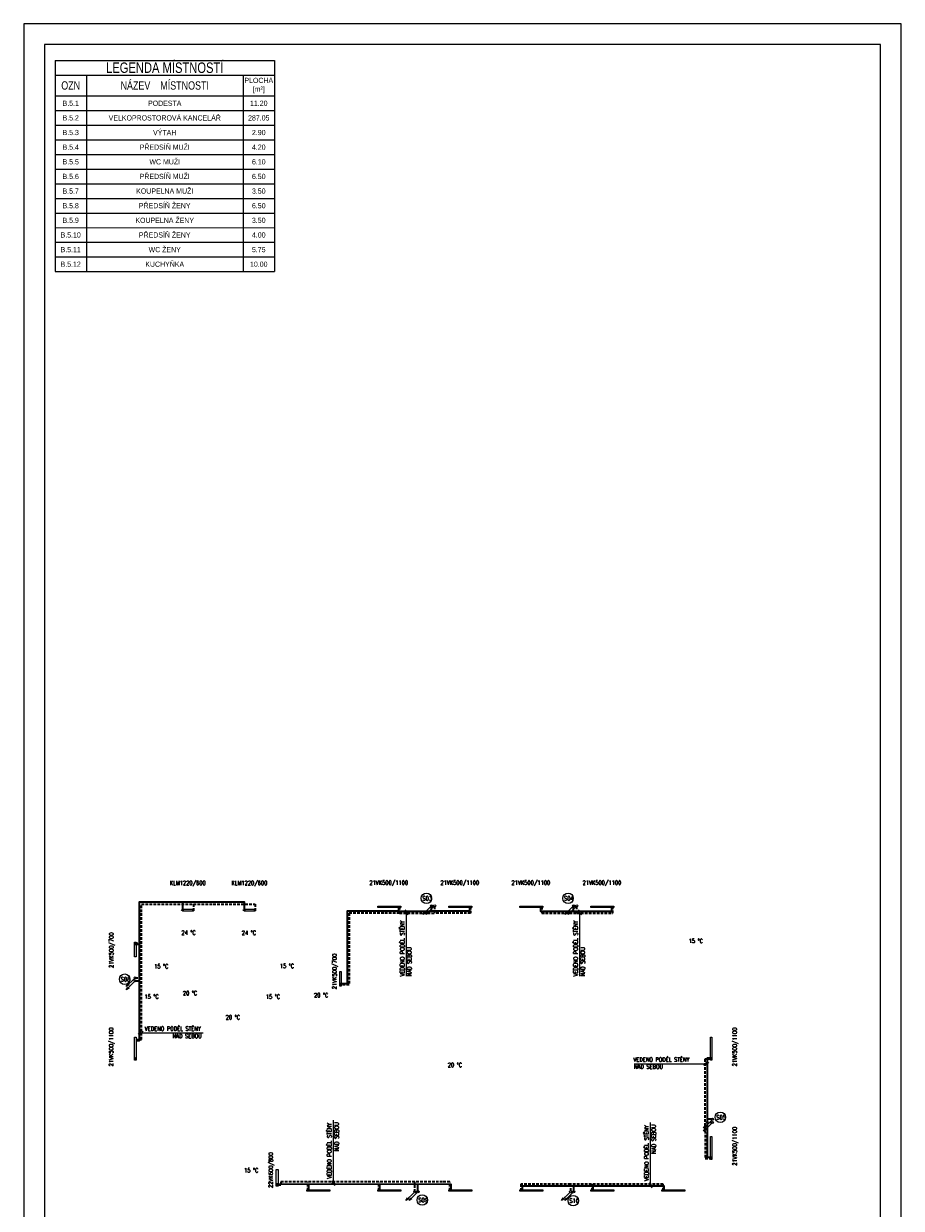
# Model space of a CAD drawing. Header units: millimetres. Extents: x 852228 to 2308442, y -221817 to -112108.
# Tile 20 of 24: x 1303831 to 1345831, y -176355 to -119684. Entities that reach past the tile are written whole.
import ezdxf

# ---------------------------------------------------------------- set-up
doc = ezdxf.new("R2010")
doc.units = ezdxf.units.MM
doc.header["$LTSCALE"] = 10
doc.linetypes.add('DASHED', pattern=[19.05, 12.7, -6.35])
for name, color, linetype, lineweight in [('_UT_popis', 7, 'Continuous', 15), ('_UT_stoupacky', 70, 'Continuous', 15), ('_UT_telesa', 40, 'Continuous', 15), ('_UT_zarizeni', 50, 'Continuous', 15), ('AA_FORMÁTY TISK', 7, 'Continuous', 15), ('AA_Tabulky místností', 4, 'Continuous', 13), ('T-p_privodni', 1, 'Continuous', 35), ('T-p_zpetne', 5, 'DASHED', 35)]:
    doc.layers.add(name, color=color, linetype=linetype, lineweight=lineweight)
doc.layers.add('AA_FORMÁTY NETISK', color=40, linetype='Continuous', plot=False)
doc.styles.add('Popis', font='simplex.shx', dxfattribs={"width": 0.85, "height": 150})
doc.styles.get("Standard").update_dxf_attribs({"font": 'ic-simplex.shx', "width": 0.8})

# ---------------------------------------------------------------- blocks, each defined once
blk = doc.blocks.new('*U46', base_point=(-400, 0))
blk.add_hatch(color=256).paths.add_polyline_path([(365, -50, 1), (325, -50, 1)])
at = {"color": 0, "linetype": 'ByBlock', "lineweight": -2}
for p, q in [((-400, -100), (-400, 0)), ((-400, 0), (400, 0)), ((400, 0), (400, -100)), ((400, -100), (-400, -100))]:
    blk.add_line(p, q, dxfattribs=at)
at = {"color": 0, "lineweight": -2}
for p, q in [((-360, -100), (-360, -100)), ((-260, -100), (-260, -100)), ((260, -100), (260, -100)), ((360, -100), (360, -100))]:
    blk.add_line(p, q, dxfattribs=at)
blk.add_circle((345, -50), 20)
blk = doc.blocks.new('*U58', base_point=(-300, 0))
at = {"color": 0, "linetype": 'ByBlock', "lineweight": -2}
for p, q in [((265, 0), (-265, 0)), ((-265, -70), (265, -70))]:
    blk.add_line(p, q, dxfattribs=at)
for p, q in [((-265, -35), (-265, -35)), ((265, -35), (265, -35))]:
    blk.add_line(p, q)
for centre in [(-265, -35), (265, -35)]:
    blk.add_circle(centre, 35, dxfattribs=at)
blk = doc.blocks.new('*U57', base_point=(-350, 0))
blk.add_hatch(color=256).paths.add_polyline_path([(315, -33, 1), (275, -33, 1)])
at = {"color": 0, "linetype": 'ByBlock', "lineweight": -2}
for p, q in [((-350, -66), (-350, 0)), ((-350, 0), (350, 0)), ((350, 0), (350, -66)), ((350, -66), (-350, -66))]:
    blk.add_line(p, q, dxfattribs=at)
at = {"color": 0, "lineweight": -2}
for p, q in [((-310, -66), (-310, -66)), ((-210, -66), (-210, -66)), ((210, -66), (210, -66)), ((310, -66), (310, -66))]:
    blk.add_line(p, q, dxfattribs=at)
blk.add_circle((295, -33), 20)
blk = doc.blocks.new('*U59')
at = {"color": 0, "linetype": 'ByBlock', "lineweight": -2}
for p, q in [((-35, -35), (-424, -424)), ((-424, -424), (-345, -292)), ((-292, -345), (-424, -424))]:
    blk.add_line(p, q, dxfattribs=at)
blk.add_circle((0, 0), 50, dxfattribs=at)
blk = doc.blocks.new('*U60')
at = {"color": 0, "linetype": 'ByBlock', "lineweight": -2}
for p, q in [((-35, -35), (-424, -424)), ((-424, -424), (-345, -292)), ((-292, -345), (-424, -424))]:
    blk.add_line(p, q, dxfattribs=at)
blk.add_circle((0, 0), 50, dxfattribs=at)
blk = doc.blocks.new('*U67')
at = {"color": 0, "linetype": 'ByBlock', "lineweight": -2}
for p, q in [((-35, -35), (-424, -424)), ((-424, -424), (-345, -292)), ((-292, -345), (-424, -424))]:
    blk.add_line(p, q, dxfattribs=at)
blk.add_circle((0, 0), 50, dxfattribs=at)
blk = doc.blocks.new('*U68')
at = {"color": 0, "linetype": 'ByBlock', "lineweight": -2}
for p, q in [((-35, -35), (-424, -424)), ((-424, -424), (-345, -292)), ((-292, -345), (-424, -424))]:
    blk.add_line(p, q, dxfattribs=at)
blk.add_circle((0, 0), 50, dxfattribs=at)
blk = doc.blocks.new('*U69')
at = {"color": 0, "linetype": 'ByBlock', "lineweight": -2}
for p, q in [((-35, -35), (-424, -424)), ((-424, -424), (-345, -292)), ((-292, -345), (-424, -424))]:
    blk.add_line(p, q, dxfattribs=at)
blk.add_circle((0, 0), 50, dxfattribs=at)
blk = doc.blocks.new('*U70')
at = {"color": 0, "linetype": 'ByBlock', "lineweight": -2}
for p, q in [((-35, -35), (-424, -424)), ((-424, -424), (-345, -292)), ((-292, -345), (-424, -424))]:
    blk.add_line(p, q, dxfattribs=at)
blk.add_circle((0, 0), 50, dxfattribs=at)
blk = doc.blocks.new('*U71')
at = {"color": 0, "linetype": 'ByBlock', "lineweight": -2}
for p, q in [((-35, -35), (-424, -424)), ((-424, -424), (-345, -292)), ((-292, -345), (-424, -424))]:
    blk.add_line(p, q, dxfattribs=at)
blk.add_circle((0, 0), 50, dxfattribs=at)
blk = doc.blocks.new('*U72')
at = {"color": 0, "linetype": 'ByBlock', "lineweight": -2}
for p, q in [((-35, -35), (-424, -424)), ((-424, -424), (-345, -292)), ((-292, -345), (-424, -424))]:
    blk.add_line(p, q, dxfattribs=at)
blk.add_circle((0, 0), 50, dxfattribs=at)
blk = doc.blocks.new('*U73')
at = {"color": 0, "linetype": 'ByBlock', "lineweight": -2}
for p, q in [((-35, -35), (-424, -424)), ((-424, -424), (-345, -292)), ((-292, -345), (-424, -424))]:
    blk.add_line(p, q, dxfattribs=at)
blk.add_circle((0, 0), 50, dxfattribs=at)
blk = doc.blocks.new('*U74')
at = {"color": 0, "linetype": 'ByBlock', "lineweight": -2}
for p, q in [((-35, -35), (-424, -424)), ((-424, -424), (-345, -292)), ((-292, -345), (-424, -424))]:
    blk.add_line(p, q, dxfattribs=at)
blk.add_circle((0, 0), 50, dxfattribs=at)
blk = doc.blocks.new('*U75')
at = {"color": 0, "linetype": 'ByBlock', "lineweight": -2}
for p, q in [((-35, -35), (-424, -424)), ((-424, -424), (-345, -292)), ((-292, -345), (-424, -424))]:
    blk.add_line(p, q, dxfattribs=at)
blk.add_circle((0, 0), 50, dxfattribs=at)
blk = doc.blocks.new('*U76')
at = {"color": 0, "linetype": 'ByBlock', "lineweight": -2}
for p, q in [((-35, -35), (-424, -424)), ((-424, -424), (-345, -292)), ((-292, -345), (-424, -424))]:
    blk.add_line(p, q, dxfattribs=at)
blk.add_circle((0, 0), 50, dxfattribs=at)
blk = doc.blocks.new('*U127', base_point=(-550, 0))
blk.add_hatch(color=256).paths.add_polyline_path([(515, -33, 1), (475, -33, 1)])
at = {"color": 0, "linetype": 'ByBlock', "lineweight": -2}
for p, q in [((-550, -66), (-550, 0)), ((-550, 0), (550, 0)), ((550, 0), (550, -66)), ((550, -66), (-550, -66))]:
    blk.add_line(p, q, dxfattribs=at)
at = {"color": 0, "lineweight": -2}
for p, q in [((-510, -66), (-510, -66)), ((-410, -66), (-410, -66)), ((410, -66), (410, -66)), ((510, -66), (510, -66))]:
    blk.add_line(p, q, dxfattribs=at)
blk.add_circle((495, -33), 20)
blk = doc.blocks.new('*T157')
at = {"layer": 'AA_Tabulky místností', "color": 0, "linetype": 'ByBlock', "lineweight": -2, "transparency": 16777216}
for p, q in [((0, 0), (-1, -10100)), ((0, 0), (10500, -1)), ((10500, -1), (10499, -10101)), ((0, -700), (10500, -701)), ((1500, -700), (1499, -10100)), ((9000, -701), (8999, -10101)), ((0, -1700), (10500, -1701)), ((0, -2400), (10500, -2401)), ((0, -3100), (10500, -3101)), ((0, -3800), (10500, -3801)), ((0, -4500), (10500, -4501)), ((-1, -5200), (10499, -5201)), ((-1, -5900), (10499, -5901)), ((-1, -6600), (10499, -6601)), ((-1, -7300), (10499, -7301)), ((-1, -8000), (10499, -8001)), ((-1, -8700), (10499, -8701)), ((-1, -9400), (10499, -9401)), ((-1, -10100), (10499, -10101))]:
    blk.add_line(p, q, dxfattribs=at)
at = {"layer": 'AA_Tabulky místností', "transparency": 16777216, "attachment_point": 5, "rotation": 359.9944}
for s, insert, char_height, width in [('LEGEND{\\Fc:\\program files\\ab studio\\cadkonplus 2018\\2018\\fonts\\ic-simplex|c238;A} MÍSTNOSTÍ', (5250, -351), 500, 10497), ('OZN', (750, -1200), 400, 1497), ('NÁZEV    MÍSTNOSTI', (5250, -1201), 400, 7497), ('PLOCHA [m²]', (9750, -1201), 250, 1497), ('B.5.1', (750, -2050), 250, 1497), ('PODESTA', (5250, -2051), 250, 7497), ('11.20', (9750, -2051), 250, 1497), ('B.5.2', (750, -2750), 250, 1497), ('VELKOPROSTOROVÁ KANCELÁŘ', (5250, -2751), 250, 7497), ('287.05', (9750, -2751), 250, 1497), ('B.5.3', (750, -3450), 250, 1497), ('VÝTAH', (5250, -3451), 250, 7497), ('2.90', (9750, -3451), 250, 1497), ('PŘEDSÍŇ MUŽI', (5250, -4151), 250, 7497), ('B.5.4', (750, -4150), 250, 1497), ('4.20', (9750, -4151), 250, 1497), ('B.5.5', (750, -4850), 250, 1497), ('WC MUŽI', (5250, -4851), 250, 7497), ('6.10', (9750, -4851), 250, 1497), ('B.5.6', (749, -5550), 250, 1497), ('PŘEDSÍŇ MUŽI', (5249, -5551), 250, 7497), ('6.50', (9749, -5551), 250, 1497), ('B.5.7', (749, -6250), 250, 1497), ('KOUPELNA MUŽI', (5249, -6251), 250, 7497), ('3.50', (9749, -6251), 250, 1497), ('B.5.8', (749, -6950), 250, 1497), ('PŘEDSÍŇ ŽENY', (5249, -6951), 250, 7497), ('6.50', (9749, -6951), 250, 1497), ('B.5.9', (749, -7650), 250, 1497), ('KOUPELNA ŽENY', (5249, -7651), 250, 7497), ('3.50', (9749, -7651), 250, 1497), ('B.5.10', (749, -8350), 250, 1497), ('PŘEDSÍŇ ŽENY', (5249, -8351), 250, 7497), ('4.00', (9749, -8351), 250, 1497), ('B.5.11', (749, -9050), 250, 1497), ('WC ŽENY', (5249, -9051), 250, 7497), ('5.75', (9749, -9051), 250, 1497), ('B.5.12', (749, -9750), 250, 1497), ('KUCHYŇKA', (5249, -9751), 250, 7497), ('10.00', (9749, -9751), 250, 1497)]:
    blk.add_mtext(s, dxfattribs=dict(at, insert=insert, char_height=char_height, width=width))

msp = doc.modelspace()

# ---------------------------------------------------------------- hatches: boundary and pattern name
at = {"layer": '_UT_telesa'}
h = msp.add_hatch(color=256, dxfattribs=at)
h.dxf.hatch_style = 1
h.paths.add_polyline_path([(1321770, -161959, 1), (1321770, -161919, 1)])
h = msp.add_hatch(color=256, dxfattribs=at)
h.dxf.hatch_style = 1
h.paths.add_polyline_path([(1325170, -161959, 1), (1325170, -161919, 1)])
h = msp.add_hatch(color=256, dxfattribs=at)
h.dxf.hatch_style = 1
h.paths.add_polyline_path([(1328570, -161959, 1), (1328570, -161919, 1)])
h = msp.add_hatch(color=256, dxfattribs=at)
h.dxf.hatch_style = 1
h.paths.add_polyline_path([(1331970, -161959, 1), (1331970, -161919, 1)])
h = msp.add_hatch(color=256, dxfattribs=at)
h.dxf.hatch_style = 1
h.paths.add_polyline_path([(1309193, -163726, 1), (1309153, -163726, 1)])
h = msp.add_hatch(color=256, dxfattribs=at)
h.dxf.hatch_style = 1
h.paths.add_polyline_path([(1318972, -165617, 1), (1319012, -165617, 1)])
h = msp.add_hatch(color=256, dxfattribs=at)
h.dxf.hatch_style = 1
h.paths.add_polyline_path([(1309153, -169166, 1), (1309193, -169166, 1)])
h = msp.add_hatch(color=256, dxfattribs=at)
h.dxf.hatch_style = 1
h.paths.add_polyline_path([(1336717, -169166, 1), (1336757, -169166, 1)])
h = msp.add_hatch(color=256, dxfattribs=at)
h.dxf.hatch_style = 1
h.paths.add_polyline_path([(1336717, -173916, 1), (1336757, -173916, 1)])
h = msp.add_hatch(color=256, dxfattribs=at)
h.dxf.hatch_style = 1
h.paths.add_polyline_path([(1315945, -175191, 1), (1315985, -175191, 1)])
h = msp.add_hatch(color=256, dxfattribs=at)
h.dxf.hatch_style = 1
h.paths.add_polyline_path([(1317480, -175483, 1), (1317480, -175523, 1)])
h = msp.add_hatch(color=256, dxfattribs=at)
h.dxf.hatch_style = 1
h.paths.add_polyline_path([(1320880, -175483, 1), (1320880, -175523, 1)])
h = msp.add_hatch(color=256, dxfattribs=at)
h.dxf.hatch_style = 1
h.paths.add_polyline_path([(1324280, -175483, 1), (1324280, -175523, 1)])
h = msp.add_hatch(color=256, dxfattribs=at)
h.dxf.hatch_style = 1
h.paths.add_polyline_path([(1327680, -175483, 1), (1327680, -175523, 1)])
h = msp.add_hatch(color=256, dxfattribs=at)
h.dxf.hatch_style = 1
h.paths.add_polyline_path([(1331080, -175483, 1), (1331080, -175523, 1)])
h = msp.add_hatch(color=256, dxfattribs=at)
h.dxf.hatch_style = 1
h.paths.add_polyline_path([(1334480, -175483, 1), (1334480, -175523, 1)])

# ---------------------------------------------------------------- linework, layer by layer
at = {"layer": '_UT_popis'}
for points in [[(1322079, -162070), (1322150, -162140), (1322221, -162211)], [(1330381, -162070), (1330452, -162140), (1330522, -162211)], [(1322079, -162170), (1322150, -162240), (1322221, -162311)], [(1322149, -165252), (1322149, -162139)], [(1330381, -162170), (1330452, -162240), (1330522, -162311)], [(1330451, -165252), (1330451, -162139)], [(1309444, -167884), (1309373, -167955), (1309302, -168026)], [(1309373, -167955), (1312420, -167955)], [(1309544, -167884), (1309473, -167955), (1309402, -168026)], [(1333039, -169440), (1336538, -169440)], [(1336508, -169370), (1336437, -169440), (1336366, -169511)], [(1336608, -169370), (1336537, -169440), (1336466, -169511)], [(1318656, -175191), (1318656, -172145)], [(1333832, -175303), (1333832, -172257)], [(1318585, -175040), (1318656, -175111), (1318727, -175182)], [(1318585, -175121), (1318656, -175191), (1318727, -175262)], [(1333761, -175133), (1333832, -175203), (1333903, -175274)], [(1333761, -175233), (1333832, -175303), (1333903, -175374)]]:
    msp.add_lwpolyline(points, dxfattribs=at)
at = {"layer": '_UT_stoupacky'}
for centre in [(1323102, -161525), (1329882, -161526), (1308664, -165394), (1337169, -172000), (1322905, -175958), (1330132, -175989)]:
    msp.add_circle(centre, 250, dxfattribs=at)
at = {"layer": '_UT_telesa'}
for centre in [(1321770, -161939), (1325170, -161939), (1328570, -161939), (1331970, -161939), (1309173, -163726), (1318992, -165617), (1309173, -169166), (1336737, -169166), (1336737, -173916), (1315965, -175191), (1317480, -175503), (1320880, -175503), (1324280, -175503), (1327680, -175503), (1331080, -175503), (1334480, -175503)]:
    msp.add_circle(centre, 20, dxfattribs=at)
at = {"layer": 'AA_FORMÁTY NETISK'}
msp.add_lwpolyline([(1303831, -119684), (1303831, -203784), (1345831, -203784), (1345831, -119684)], close=True, dxfattribs=at)
at = {"layer": 'AA_FORMÁTY TISK'}
msp.add_lwpolyline([(1304831, -120684), (1304831, -202784), (1344831, -202784), (1344831, -120684)], close=True, dxfattribs=at)
at = {"layer": 'T-p_privodni'}
for points in [[(1309223, -168326), (1309373, -168326), (1309373, -161686), (1311424, -161686), (1311424, -162091)], [(1311424, -161686), (1314375, -161686), (1314375, -162091)], [(1321770, -161939), (1321770, -162139), (1323350, -162139), (1323350, -161881)], [(1325170, -161939), (1325170, -162139), (1323350, -162139)], [(1328570, -161939), (1328570, -162139), (1330150, -162139), (1330150, -161881)], [(1330150, -162139), (1331970, -162139), (1331970, -161939)], [(1321770, -162139), (1319309, -162139), (1319309, -165617), (1318992, -165617)], [(1309173, -163726), (1309373, -163726)], [(1309165, -165476), (1309373, -165476)], [(1336737, -169166), (1336537, -169166), (1336537, -173916), (1336737, -173916)], [(1336795, -172096), (1336537, -172096)], [(1315965, -175191), (1324277, -175193), (1324277, -175505)], [(1317480, -175503), (1317480, -175191)], [(1320880, -175503), (1320880, -175193)], [(1322700, -175561), (1322700, -175191)], [(1330150, -175303), (1327680, -175303), (1327680, -175503)], [(1334480, -175503), (1334480, -175303), (1330150, -175303), (1330150, -175561)], [(1331080, -175503), (1331080, -175303)]]:
    msp.add_lwpolyline(points, dxfattribs=at)
at = {"layer": 'T-p_zpetne'}
for points in [[(1309223, -168276), (1309473, -168276), (1309473, -161798), (1311954, -161798), (1311954, -162091)], [(1311954, -161798), (1314905, -161798), (1314905, -162091)], [(1321820, -161939), (1321820, -162239), (1323500, -162239), (1323500, -161881)], [(1325220, -161939), (1325220, -162239), (1323500, -162239)], [(1328620, -161939), (1328620, -162239), (1330300, -162239), (1330300, -161881)], [(1330300, -162239), (1332020, -162239), (1332020, -161939)], [(1321820, -162239), (1319411, -162239), (1319411, -165667), (1318992, -165667)], [(1309173, -163676), (1309473, -163676)], [(1309165, -165326), (1309473, -165326)], [(1336732, -169227), (1336432, -169227), (1336437, -173966), (1336737, -173966)], [(1336795, -172246), (1336437, -172246)], [(1323880, -175091), (1316141, -175091), (1316141, -175241), (1315965, -175241)], [(1317430, -175503), (1317430, -175090)], [(1320830, -175503), (1320830, -175091)], [(1322550, -175561), (1322550, -175091)], [(1324230, -175503), (1324230, -175091), (1323880, -175091)], [(1330000, -175203), (1327630, -175203), (1327630, -175503)], [(1334430, -175503), (1334430, -175203), (1330000, -175203), (1330000, -175561)], [(1331030, -175503), (1331030, -175203)]]:
    msp.add_lwpolyline(points, dxfattribs=at)

# ---------------------------------------------------------------- block references
msp.add_blockref('*T157', (1305331, -121441))
at = {"layer": '_UT_stoupacky'}
for name, p in [('*U69', (1323350, -161881)), ('*U70', (1323500, -161881)), ('*U67', (1330150, -161881)), ('*U68', (1330300, -161881)), ('*U59', (1309165, -165326)), ('*U60', (1309165, -165476)), ('*U71', (1336795, -172096)), ('*U72', (1336795, -172246)), ('*U75', (1322550, -175561)), ('*U76', (1322700, -175561)), ('*U73', (1330000, -175561)), ('*U74', (1330150, -175561))]:
    msp.add_blockref(name, p, dxfattribs=at)
at = {"layer": '_UT_telesa'}
for name, p, rotation in [('*U58', (1311989, -162126), 180), ('*U58', (1314940, -162126), 180), ('*U57', (1309140, -164321), 89.99999999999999), ('*U57', (1319025, -165022), 270), ('*U127', (1309206, -168171), 269.9999999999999), ('*U127', (1336770, -168171), 270), ('*U127', (1336770, -172921), 270), ('*U46', (1316015, -174496), 270), ('*U127', (1318475, -175536), 180), ('*U127', (1321875, -175536), 180), ('*U127', (1325275, -175536), 180), ('*U127', (1328675, -175536), 180), ('*U127', (1332075, -175536), 180), ('*U127', (1335475, -175536), 180)]:
    msp.add_blockref(name, p, dxfattribs=dict(at, rotation=rotation))
for p in [(1320775, -161906), (1324175, -161906), (1327575, -161906), (1330975, -161906)]:
    msp.add_blockref('*U127', p, dxfattribs=at)

# ---------------------------------------------------------------- texts
at = {"layer": '_UT_popis', "char_height": 200, "attachment_point": 1, "rotation": 90, "style": 'Popis'}
for s, insert in [('\\fsimplex|b0|i0|c0|p0;\\W0.85;VEDENO PODÉL STĚNY', (1321848, -165254)), ('\\fsimplex|b0|i0|c0|p0;\\W0.85;VEDENO PODÉL STĚNY', (1330150, -165254)), ('\\fsimplex|b0|i0|c0|p0;\\W0.85;NAD SEBOU', (1322186, -165254)), ('\\fsimplex|b0|i0|c0|p0;\\W0.85;NAD SEBOU', (1330488, -165254)), ('\\fsimplex|b0|i0|c0|p0;\\W0.85;VEDENO PODÉL STĚNY', (1318362, -174937)), ('\\fsimplex|b0|i0|c0|p0;\\W0.85;NAD SEBOU', (1318705, -173628)), ('\\fsimplex|b0|i0|c0|p0;\\W0.85;VEDENO PODÉL STĚNY', (1333538, -175049)), ('\\fsimplex|b0|i0|c0|p0;\\W0.85;NAD SEBOU', (1333881, -173740))]:
    msp.add_mtext_dynamic_manual_height_columns(s, width=4855.27, gutter_width=500, heights=[2626], dxfattribs=dict(at, insert=insert))
at = {"layer": '_UT_popis', "char_height": 200, "attachment_point": 1, "style": 'Popis'}
for s, insert in [('\\fsimplex|b0|i0|c0|p0;\\W0.85;VEDENO PODÉL STĚNY', (1309628, -167662)), ('\\fsimplex|b0|i0|c0|p0;\\W0.85;NAD SEBOU', (1310958, -168015)), ('\\fsimplex|b0|i0|c0|p0;\\W0.85;VEDENO PODÉL STĚNY', (1333010, -169139)), ('\\fsimplex|b0|i0|c0|p0;\\W0.85;NAD SEBOU', (1333036, -169477))]:
    msp.add_mtext_dynamic_manual_height_columns(s, width=4855.27, gutter_width=500, heights=[2626], dxfattribs=dict(at, insert=insert))
at = {"layer": '_UT_stoupacky', "char_height": 200, "attachment_point": 1, "style": 'Popis'}
for s, insert in [('\\fsimplex|b0|i0|c0|p0;\\W0.85;S03', (1322912, -161430)), ('\\fsimplex|b0|i0|c0|p0;\\W0.85;S04', (1329691, -161430)), ('\\fsimplex|b0|i0|c0|p0;\\W0.85;S08\\P', (1308473, -165299)), ('\\fsimplex|b0|i0|c0|p0;\\W0.85;S05', (1336978, -171905)), ('\\fsimplex|b0|i0|c0|p0;\\W0.85;S09', (1322715, -175862)), ('\\fsimplex|b0|i0|c0|p0;\\W0.85;S10', (1329941, -175893))]:
    msp.add_mtext_dynamic_manual_height_columns(s, width=4855.27, gutter_width=500, heights=[2626], dxfattribs=dict(at, insert=insert))
at = {"layer": '_UT_telesa', "char_height": 200, "attachment_point": 1, "style": 'Popis'}
for s, insert in [('\\fsimplex|b0|i0|c0|p0;\\W0.85;KLM1220/600\\P', (1310819, -160690)), ('\\fsimplex|b0|i0|c0|p0;\\W0.85;KLM1220/600\\P', (1313770, -160690)), ('\\fsimplex|b0|i0|c0|p0;\\W0.85;21VK500/1100\\P', (1320375, -160677)), ('\\fsimplex|b0|i0|c0|p0;\\W0.85;21VK500/1100\\P', (1323775, -160677)), ('\\fsimplex|b0|i0|c0|p0;\\W0.85;21VK500/1100\\P', (1327175, -160677)), ('\\fsimplex|b0|i0|c0|p0;\\W0.85;21VK500/1100\\P', (1330575, -160677))]:
    msp.add_mtext_dynamic_manual_height_columns(s, width=5871.89, gutter_width=500, heights=[2626], dxfattribs=dict(at, insert=insert))
at = {"layer": '_UT_telesa', "char_height": 200, "attachment_point": 1, "rotation": 90, "style": 'Popis'}
for s, insert in [('\\fsimplex|b0|i0|c0|p0;\\W0.85;21VK500/700', (1307925, -164856)), ('\\fsimplex|b0|i0|c0|p0;\\W0.85;21VK500/700', (1318605, -165874)), ('\\fsimplex|b0|i0|c0|p0;\\W0.85;21VK500/1100\\P', (1307917, -169562)), ('\\fsimplex|b0|i0|c0|p0;\\W0.85;21VK500/1100\\P', (1337756, -169562)), ('\\fsimplex|b0|i0|c0|p0;\\W0.85;21VK500/1100\\P', (1337756, -174312)), ('\\fsimplex|b0|i0|c0|p0;\\W0.85;22VK600/800\\P', (1315555, -175378))]:
    msp.add_mtext_dynamic_manual_height_columns(s, width=5871.89, gutter_width=500, heights=[2626], dxfattribs=dict(at, insert=insert))
at = {"layer": '_UT_zarizeni', "char_height": 200, "attachment_point": 5, "style": 'Popis'}
for s, insert in [('{\\fsimplex|b0|i0|c238|p2;24 °C}', (1311720, -163165)), ('{\\fsimplex|b0|i0|c238|p2;24 °C}', (1314609, -163174)), ('{\\fsimplex|b0|i0|c238|p2;15 °C}', (1335995, -163562)), ('{\\fsimplex|b0|i0|c238|p2;15 °C}', (1310412, -164775)), ('{\\fsimplex|b0|i0|c238|p2;15 °C}', (1316431, -164759)), ('{\\fsimplex|b0|i0|c238|p2;20 °C}', (1311791, -166062)), ('{\\fsimplex|b0|i0|c238|p2;15 °C}', (1309951, -166225)), ('{\\fsimplex|b0|i0|c238|p2;15 °C}', (1315760, -166226)), ('{\\fsimplex|b0|i0|c238|p2;20 °C}', (1318066, -166159)), ('{\\fsimplex|b0|i0|c238|p2;20 °C}', (1313840, -167216)), ('{\\fsimplex|b0|i0|c238|p2;20 °C}', (1324469, -169496)), ('{\\fsimplex|b0|i0|c238|p2;15 °C}', (1314718, -174537))]:
    msp.add_mtext_dynamic_manual_height_columns(s, width=4855.27, gutter_width=500, heights=[2626], dxfattribs=dict(at, insert=insert))

doc.saveas('drawing.dxf')
